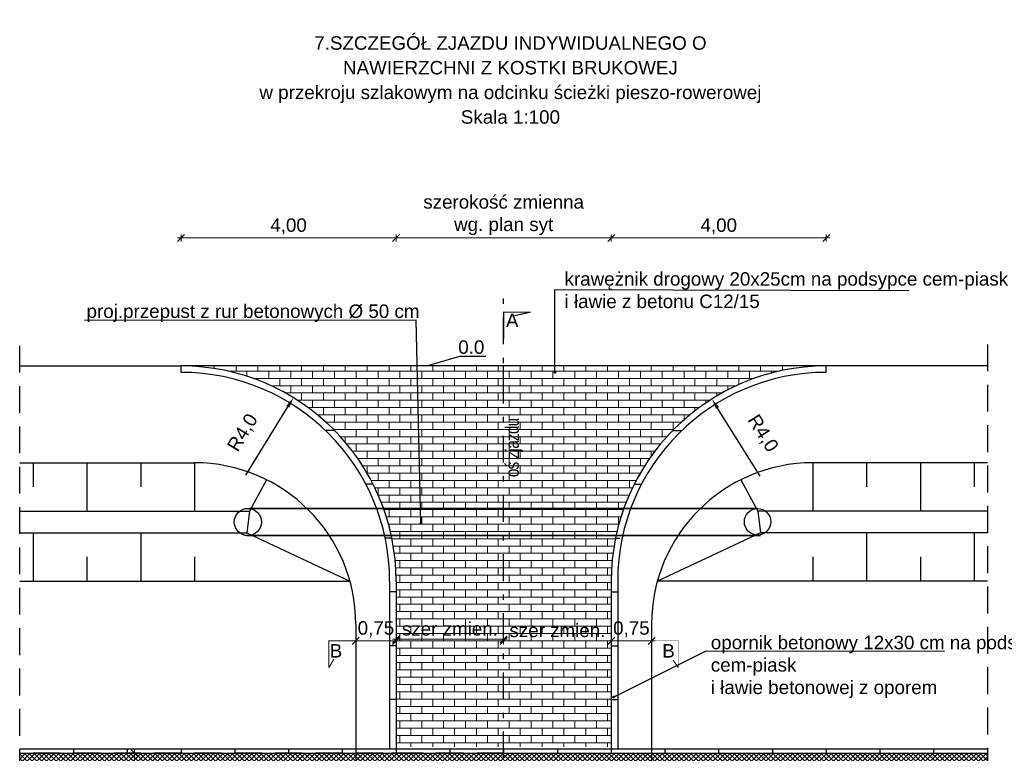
# Model space of a CAD drawing. Header units: metres. Extents: x -854 to 2789, y -128 to 3826.
# Tile 10 of 21: x 288 to 306, y 39 to 52. Entities that reach past the tile are written whole.
import ezdxf
from ezdxf.enums import TextEntityAlignment as Align

# ---------------------------------------------------------------- set-up
doc = ezdxf.new("R2010")
doc.units = ezdxf.units.M
for name, pattern in [('CIĄGŁA', [0]), ('DASHDOT', [1, 0.5, -0.25, 0, -0.25]), ('DASHED', [0.75, 0.5, -0.25]), ('HIDDEN', [0.375, 0.25, -0.125])]:
    doc.linetypes.add(name, pattern=pattern)
for name, color, linetype, lineweight in [('A opisy', 7, 'CIĄGŁA', 13), ('D_3_OPIS', 7, 'Continuous', 0), ('D_3_WYMIAROWANIE', 7, 'Continuous', 0), ('opis warstw', 7, 'Continuous', 0), ('T.M.wymiary', 7, 'Continuous', 0)]:
    doc.layers.add(name, color=color, linetype=linetype, lineweight=lineweight)
doc.styles.add('opisy', font='arial.ttf', dxfattribs={"height": 0.175})
doc.styles.add('Style-Arial', font='arial.ttf')
doc.styles.add('wym 1do50', font='arial.ttf', dxfattribs={"height": 0.175})
doc.styles.add('WYMIARY', font='geniso.shx', dxfattribs={"width": 0.8})
doc.dimstyles.new('Podstawowy_0_5', dxfattribs={"dimtxt": 0.1, "dimasz": 0.05, "dimexe": 0.1, "dimexo": 0.25, "dimgap": 0.1, "dimtad": 1, "dimzin": 0, "dimdsep": 46, "dimtxsty": 'WYMIARY', "dimblk": 'ARCHTICK', "dimcen": 0.09, "dimclrt": 2, "dimadec": 0, "dimazin": 0, "dimtfac": 1, "dimtofl": 0, "dimtmove": 0, "dimatfit": 3, "dimldrblk": 'ARCHTICK', "dimfxl": 0.7, "dimfxlon": 1, "dimtolj": 1, "dimtzin": 0, "dimarcsym": 0})
doc.dimstyles.new('wym_500', dxfattribs={"dimtxt": 1.5, "dimasz": 1.5, "dimexe": 0.5, "dimexo": 1, "dimgap": 0.5, "dimtad": 1, "dimrnd": 0.01, "dimzin": 1, "dimtxsty": 'Style-Arial', "dimblk": 'OBLIQUE', "dimcen": 1.5, "dimadec": 0, "dimazin": 0, "dimtfac": 1, "dimtmove": 1, "dimatfit": 3, "dimfxl": 1, "dimarcsym": 0})
doc.dimstyles.new('Wymiar_1 50', dxfattribs={"dimtxt": 0.175, "dimasz": 0.013125, "dimexe": 0.0175, "dimexo": 2.275, "dimgap": 0.065625, "dimtad": 1, "dimzin": 0, "dimtxsty": 'wym 1do50', "dimblk": 'znacznik wymiaru', "dimcen": 0.3, "dimse1": 1, "dimse2": 1, "dimadec": 0, "dimazin": 0, "dimtfac": 1, "dimtmove": 1, "dimatfit": 2, "dimfxl": 1, "dimtzin": 0, "dimlwd": -1, "dimlwe": 0, "dimarcsym": 0})

# ---------------------------------------------------------------- blocks, each defined once
blk = doc.blocks.new('_ARCHTICK')
at = {"color": 0, "linetype": 'ByBlock', "const_width": 0.15}
blk.add_lwpolyline([(-0.5, -0.5), (0.5, 0.5)], dxfattribs=at)
blk = doc.blocks.new('*D166')
at = {"layer": 'Defpoints', "color": 0, "transparency": 16777216}
for p in [(292.7895556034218, 45.39392984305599), (290.6994092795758, 41.98346237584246)]:
    blk.add_point(p, dxfattribs=at)
at = {"layer": 'T.M.wymiary', "color": 0, "lineweight": -2, "transparency": 16777216}
blk.add_line((291.904611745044, 43.94997723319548), (292.6850482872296, 45.22340646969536), dxfattribs=at)
at = {"layer": 'T.M.wymiary', "color": 0, "transparency": 16777216}
blk.add_solid([(292.6566277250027, 45.24082435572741), (292.7134688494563, 45.20598858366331), (292.7895556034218, 45.39392984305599)], dxfattribs=at)
at = {"layer": 'T.M.wymiary', "color": 0, "transparency": 16777216, "insert": (291.8586952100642, 44.73669637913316), "char_height": 0.25, "attachment_point": 5, "rotation": 58.49744534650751, "style": 'Style-Arial'}
blk.add_mtext('R4,0', dxfattribs=at)
blk = doc.blocks.new('*D167')
at = {"layer": 'Defpoints', "color": 0, "transparency": 16777216}
for p in [(300.5707678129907, 45.37003667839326), (302.6994092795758, 41.98346237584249)]:
    blk.add_point(p, dxfattribs=at)
at = {"layer": 'T.M.wymiary', "color": 0, "lineweight": -2, "transparency": 16777216}
blk.add_line((301.4720100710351, 43.93620015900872), (300.6771998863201, 45.20070796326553), dxfattribs=at)
at = {"layer": 'T.M.wymiary', "color": 0, "transparency": 16777216}
blk.add_solid([(300.7054213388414, 45.21844664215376), (300.6489784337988, 45.18296928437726), (300.5707678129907, 45.37003667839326)], dxfattribs=at)
at = {"layer": 'T.M.wymiary', "color": 0, "transparency": 16777216, "insert": (301.5090127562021, 44.72338891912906), "char_height": 0.25, "attachment_point": 5, "rotation": 302.15153863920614, "style": 'Style-Arial'}
blk.add_mtext('R4,0', dxfattribs=at)
blk = doc.blocks.new('znacznik wymiaru')
at = {"color": 7}
for p, q in [((-5, -5), (5, 5)), ((-5, 0), (0, 0)), ((0, 5), (0, -5)), ((5, 0), (0, 0))]:
    blk.add_line(p, q, dxfattribs=at)
blk = doc.blocks.new('*D168')
at = {"layer": 'D_3_WYMIAROWANIE', "color": 0, "linetype": 'Continuous', "transparency": 16777216}
blk.add_line((294.7125342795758, 40.90137090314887), (296.6862842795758, 40.90137090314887), dxfattribs=at)
at = {"layer": 'Defpoints', "color": 0, "linetype": 'Continuous', "transparency": 16777216}
for p in [(294.6994092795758, 40.90137090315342), (296.6994092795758, 40.90137090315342), (296.6994092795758, 40.90137090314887)]:
    blk.add_point(p, dxfattribs=at)
at = {"layer": 'D_3_WYMIAROWANIE', "color": 0, "linetype": 'Continuous', "transparency": 16777216, "xscale": 0.013125, "yscale": 0.013125, "zscale": 0.013125, "rotation": 180}
blk.add_blockref('znacznik wymiaru', (294.6994092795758, 40.90137090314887), dxfattribs=at)
at = {"layer": 'D_3_WYMIAROWANIE', "color": 0, "linetype": 'Continuous', "transparency": 16777216, "xscale": 0.013125, "yscale": 0.013125, "zscale": 0.013125}
blk.add_blockref('znacznik wymiaru', (296.6994092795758, 40.90137090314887), dxfattribs=at)
at = {"layer": 'D_3_WYMIAROWANIE', "color": 0, "linetype": 'Continuous', "transparency": 16777216, "insert": (295.6994092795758, 41.09404216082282), "char_height": 0.175, "attachment_point": 5, "style": 'wym 1do50'}
blk.add_mtext('{\\H1.42857x;szer zmien.}', dxfattribs=at)
blk = doc.blocks.new('*D169')
at = {"layer": 'D_3_WYMIAROWANIE', "color": 0, "linetype": 'Continuous', "transparency": 16777216}
blk.add_line((296.7125342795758, 40.87362496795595), (298.6862842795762, 40.87362496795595), dxfattribs=at)
at = {"layer": 'Defpoints', "color": 0, "linetype": 'Continuous', "transparency": 16777216}
for p in [(296.6994092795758, 40.87362496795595), (298.6994092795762, 40.87362496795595), (298.6994092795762, 40.87362496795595)]:
    blk.add_point(p, dxfattribs=at)
at = {"layer": 'D_3_WYMIAROWANIE', "color": 0, "linetype": 'Continuous', "transparency": 16777216, "xscale": 0.013125, "yscale": 0.013125, "zscale": 0.013125, "rotation": 180}
blk.add_blockref('znacznik wymiaru', (296.6994092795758, 40.87362496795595), dxfattribs=at)
at = {"layer": 'D_3_WYMIAROWANIE', "color": 0, "linetype": 'Continuous', "transparency": 16777216, "xscale": 0.013125, "yscale": 0.013125, "zscale": 0.013125}
blk.add_blockref('znacznik wymiaru', (298.6994092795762, 40.87362496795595), dxfattribs=at)
at = {"layer": 'D_3_WYMIAROWANIE', "color": 0, "linetype": 'Continuous', "transparency": 16777216, "insert": (297.699409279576, 41.06629622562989), "char_height": 0.175, "attachment_point": 5, "style": 'wym 1do50'}
blk.add_mtext('{\\H1.42857x;szer zmien.}', dxfattribs=at)
blk = doc.blocks.new('*D170')
at = {"layer": 'D_3_WYMIAROWANIE', "color": 0, "linetype": 'Continuous', "transparency": 16777216}
blk.add_line((294.6862842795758, 48.36235549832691), (290.7125342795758, 48.36235549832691), dxfattribs=at)
at = {"layer": 'Defpoints', "color": 0, "linetype": 'Continuous', "transparency": 16777216}
for p in [(290.6994092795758, 48.36235549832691), (290.6994092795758, 45.98346237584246), (294.6994092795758, 41.98346237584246)]:
    blk.add_point(p, dxfattribs=at)
at = {"layer": 'D_3_WYMIAROWANIE', "color": 0, "linetype": 'Continuous', "transparency": 16777216, "xscale": 0.013125, "yscale": 0.013125, "zscale": 0.013125, "rotation": 180}
blk.add_blockref('znacznik wymiaru', (290.6994092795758, 48.36235549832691), dxfattribs=at)
at = {"layer": 'D_3_WYMIAROWANIE', "color": 0, "linetype": 'Continuous', "transparency": 16777216, "xscale": 0.013125, "yscale": 0.013125, "zscale": 0.013125}
blk.add_blockref('znacznik wymiaru', (294.6994092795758, 48.36235549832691), dxfattribs=at)
at = {"layer": 'D_3_WYMIAROWANIE', "color": 0, "linetype": 'Continuous', "transparency": 16777216, "insert": (292.6994092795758, 48.5782190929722), "char_height": 0.175, "attachment_point": 5, "style": 'wym 1do50'}
blk.add_mtext('{\\H1.42857x;4,00}', dxfattribs=at)
blk = doc.blocks.new('*D171')
at = {"layer": 'D_3_WYMIAROWANIE', "color": 0, "linetype": 'Continuous', "transparency": 16777216}
blk.add_line((294.7125342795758, 48.36235549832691), (298.6862842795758, 48.36235549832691), dxfattribs=at)
at = {"layer": 'Defpoints', "color": 0, "linetype": 'Continuous', "transparency": 16777216}
for p in [(298.6994092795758, 48.36235549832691), (294.6994092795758, 41.98346237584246), (298.6994092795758, 41.98346237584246)]:
    blk.add_point(p, dxfattribs=at)
at = {"layer": 'D_3_WYMIAROWANIE', "color": 0, "linetype": 'Continuous', "transparency": 16777216, "xscale": 0.013125, "yscale": 0.013125, "zscale": 0.013125, "rotation": 180}
blk.add_blockref('znacznik wymiaru', (294.6994092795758, 48.36235549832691), dxfattribs=at)
at = {"layer": 'D_3_WYMIAROWANIE', "color": 0, "linetype": 'Continuous', "transparency": 16777216, "xscale": 0.013125, "yscale": 0.013125, "zscale": 0.013125}
blk.add_blockref('znacznik wymiaru', (298.6994092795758, 48.36235549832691), dxfattribs=at)
at = {"layer": 'D_3_WYMIAROWANIE', "color": 0, "linetype": 'Continuous', "transparency": 16777216, "insert": (296.6994092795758, 48.78624528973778), "char_height": 0.175, "attachment_point": 5, "style": 'wym 1do50'}
blk.add_mtext('{\\H1.42857x;szerokość zmienna\\Pwg. plan syt}', dxfattribs=at)
blk = doc.blocks.new('*D172')
at = {"layer": 'D_3_WYMIAROWANIE', "color": 0, "linetype": 'Continuous', "transparency": 16777216}
blk.add_line((298.7125342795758, 48.36235549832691), (302.6862842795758, 48.36235549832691), dxfattribs=at)
at = {"layer": 'Defpoints', "color": 0, "linetype": 'Continuous', "transparency": 16777216}
for p in [(302.6994092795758, 48.36235549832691), (302.6994092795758, 45.98346237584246), (298.6994092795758, 41.98346237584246)]:
    blk.add_point(p, dxfattribs=at)
at = {"layer": 'D_3_WYMIAROWANIE', "color": 0, "linetype": 'Continuous', "transparency": 16777216, "xscale": 0.013125, "yscale": 0.013125, "zscale": 0.013125, "rotation": 180}
blk.add_blockref('znacznik wymiaru', (298.6994092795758, 48.36235549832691), dxfattribs=at)
at = {"layer": 'D_3_WYMIAROWANIE', "color": 0, "linetype": 'Continuous', "transparency": 16777216, "xscale": 0.013125, "yscale": 0.013125, "zscale": 0.013125}
blk.add_blockref('znacznik wymiaru', (302.6994092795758, 48.36235549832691), dxfattribs=at)
at = {"layer": 'D_3_WYMIAROWANIE', "color": 0, "linetype": 'Continuous', "transparency": 16777216, "insert": (300.6994092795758, 48.5782190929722), "char_height": 0.175, "attachment_point": 5, "style": 'wym 1do50'}
blk.add_mtext('{\\H1.42857x;4,00}', dxfattribs=at)
blk = doc.blocks.new('*D173')
at = {"layer": 'D_3_WYMIAROWANIE', "color": 0, "linetype": 'Continuous', "transparency": 16777216}
blk.add_line((294.6862842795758, 40.87362496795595), (293.9625342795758, 40.87362496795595), dxfattribs=at)
at = {"layer": 'Defpoints', "color": 0, "linetype": 'Continuous', "transparency": 16777216}
for p in [(293.9494092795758, 40.8736249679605), (293.9494092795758, 40.87362496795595), (294.6994092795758, 40.8736249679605)]:
    blk.add_point(p, dxfattribs=at)
at = {"layer": 'D_3_WYMIAROWANIE', "color": 0, "linetype": 'Continuous', "transparency": 16777216, "xscale": 0.013125, "yscale": 0.013125, "zscale": 0.013125, "rotation": 180}
blk.add_blockref('znacznik wymiaru', (293.9494092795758, 40.87362496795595), dxfattribs=at)
at = {"layer": 'D_3_WYMIAROWANIE', "color": 0, "linetype": 'Continuous', "transparency": 16777216, "xscale": 0.013125, "yscale": 0.013125, "zscale": 0.013125}
blk.add_blockref('znacznik wymiaru', (294.6994092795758, 40.87362496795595), dxfattribs=at)
at = {"layer": 'D_3_WYMIAROWANIE', "color": 0, "linetype": 'Continuous', "transparency": 16777216, "insert": (294.3244092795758, 41.08948856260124), "char_height": 0.175, "attachment_point": 5, "style": 'wym 1do50'}
blk.add_mtext('{\\H1.42857x;0,75}', dxfattribs=at)
blk = doc.blocks.new('*D174')
at = {"layer": 'D_3_WYMIAROWANIE', "color": 0, "linetype": 'Continuous', "transparency": 16777216}
blk.add_line((298.7125342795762, 40.87362496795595), (299.4362842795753, 40.87362496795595), dxfattribs=at)
at = {"layer": 'Defpoints', "color": 0, "linetype": 'Continuous', "transparency": 16777216}
for p in [(298.6994092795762, 40.8736249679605), (299.4494092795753, 40.8736249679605), (299.4494092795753, 40.87362496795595)]:
    blk.add_point(p, dxfattribs=at)
at = {"layer": 'D_3_WYMIAROWANIE', "color": 0, "linetype": 'Continuous', "transparency": 16777216, "xscale": 0.013125, "yscale": 0.013125, "zscale": 0.013125, "rotation": 180}
blk.add_blockref('znacznik wymiaru', (298.6994092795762, 40.87362496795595), dxfattribs=at)
at = {"layer": 'D_3_WYMIAROWANIE', "color": 0, "linetype": 'Continuous', "transparency": 16777216, "xscale": 0.013125, "yscale": 0.013125, "zscale": 0.013125}
blk.add_blockref('znacznik wymiaru', (299.4494092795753, 40.87362496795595), dxfattribs=at)
at = {"layer": 'D_3_WYMIAROWANIE', "color": 0, "linetype": 'Continuous', "transparency": 16777216, "insert": (299.0744092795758, 41.08948856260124), "char_height": 0.175, "attachment_point": 5, "style": 'wym 1do50'}
blk.add_mtext('{\\H1.42857x;0,75}', dxfattribs=at)
blk = doc.blocks.new('*D176')
at = {"layer": 'D_3_WYMIAROWANIE', "color": 0, "linetype": 'Continuous', "transparency": 16777216}
blk.add_line((289.8355549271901, 38.77033737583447), (289.8355549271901, 35.79658737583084), dxfattribs=at)
at = {"layer": 'Defpoints', "color": 0, "linetype": 'Continuous', "transparency": 16777216}
for p in [(289.8355549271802, 38.78346237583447), (289.8355549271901, 35.78346237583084), (293.2558574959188, 35.78346237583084)]:
    blk.add_point(p, dxfattribs=at)
at = {"layer": 'D_3_WYMIAROWANIE', "color": 0, "linetype": 'Continuous', "transparency": 16777216, "xscale": 0.013125, "yscale": 0.013125, "zscale": 0.013125}
for p, rotation in [((289.8355549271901, 38.78346237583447), 90), ((289.8355549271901, 35.78346237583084), 270)]:
    blk.add_blockref('znacznik wymiaru', p, dxfattribs=dict(at, rotation=rotation))
at = {"layer": 'D_3_WYMIAROWANIE', "color": 0, "linetype": 'Continuous', "transparency": 16777216, "insert": (289.6196913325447, 37.28346237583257), "char_height": 0.175, "attachment_point": 5, "rotation": 90, "style": 'wym 1do50'}
blk.add_mtext('{\\H1.42857x;3,00}', dxfattribs=at)

msp = doc.modelspace()

# ---------------------------------------------------------------- hatches: boundary and pattern name
at = {"lineweight": 13}
h = msp.add_hatch(dxfattribs=at)
h.set_pattern_fill('AR-BRSTD', color=253, scale=0.002)
h.set_pattern_definition([(0, (-3204.942968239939, -5478.591940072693), (0, 0.1354836), []), (90, (-3204.942968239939, -5478.591940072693), (-0.2032, 0.1354836), [0.1354836, -0.1354836])])
edge = h.paths.add_edge_path()
edge.add_line((302.6994092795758, 45.98346237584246), (290.6994092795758, 45.98346237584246))
edge.add_arc((290.6994092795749, 41.98346237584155), 4.000000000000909, 18.965574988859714, 89.99999999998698, ccw=False)
edge.add_line((294.4822653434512, 43.28346237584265), (298.9165532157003, 43.28346237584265))
edge.add_arc((302.6994092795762, 41.98346237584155), 4.000000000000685, 90.00000000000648, 161.0344250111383, ccw=False)
edge = h.paths.add_edge_path()
edge.add_arc((302.6994092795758, 41.98346237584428), 4, 166.9971218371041, 180.0000000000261, ccw=False)
edge.add_line((298.8019742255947, 42.88346237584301), (294.5968443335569, 42.88346237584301))
edge.add_arc((290.6994092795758, 41.98346237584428), 3.999999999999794, -2.609112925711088e-11, 13.002878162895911, ccw=False)
edge.add_line((294.6994092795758, 41.98346237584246), (294.6994092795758, 38.90346237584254))
edge.add_line((294.6994092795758, 38.90346237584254), (298.6994092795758, 38.90346237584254))
edge.add_line((298.6994092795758, 38.90346237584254), (298.6994092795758, 41.98346237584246))
edge = h.paths.add_edge_path()
edge.add_line((298.9165532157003, 43.28346237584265), (294.4822653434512, 43.28346237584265))
edge.add_arc((290.6994092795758, 41.98346237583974), 4.000000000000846, 13.002878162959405, 18.965574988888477, ccw=False)
edge.add_line((294.5968443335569, 42.88346237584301), (298.8019742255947, 42.88346237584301))
edge.add_arc((302.6994092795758, 41.98346237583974), 4.000000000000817, 161.0344250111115, 166.9971218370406, ccw=False)
h = msp.add_hatch(dxfattribs=at)
h.set_pattern_fill('ANSI37', color=253, scale=0.02)
h.set_pattern_definition([(45, (-3204.942968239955, -5456.024002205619), (-0.04490128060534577, 0.04490128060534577), []), (135, (-3204.942968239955, -5456.024002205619), (-0.04490128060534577, -0.04490128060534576), [])])
h.paths.add_polyline_path([(305.6994092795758, 35.78346237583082), (305.6994092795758, 38.78346237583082), (287.6994092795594, 38.78346237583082), (287.6994092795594, 35.78346237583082)])
h.paths.add_polyline_path([(293.3927453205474, 35.992406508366), (293.546341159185, 36.31578398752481), (293.4884612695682, 36.16844075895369)], flags=16)

# ---------------------------------------------------------------- linework, layer by layer
at = {"linetype": 'HIDDEN', "ltscale": 2}
for p, q in [((287.6994092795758, 34.60985120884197), (287.6994092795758, 46.3834623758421)), ((305.6994092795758, 46.3834623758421), (305.6994092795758, 34.60985120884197))]:
    msp.add_line(p, q, dxfattribs=at)
for p, q in [((287.6994092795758, 45.98346237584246), (290.6994092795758, 45.98346237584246)), ((305.6994092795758, 45.98346237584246), (302.6994092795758, 45.98346237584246)), ((287.6994092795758, 44.18346237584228), (290.9494092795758, 44.18346237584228)), ((305.6994092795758, 44.18346237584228), (302.4494092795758, 44.18346237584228)), ((287.6994092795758, 43.28346237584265), (291.9755674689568, 43.28346237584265)), ((305.6994092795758, 43.28346237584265), (301.4232510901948, 43.28346237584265)), ((287.6994092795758, 42.88346237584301), (291.9212506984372, 42.88346237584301)), ((305.6994092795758, 42.88346237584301), (301.4775678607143, 42.88346237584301)), ((287.6994092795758, 41.98346237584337), (293.8407757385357, 41.98346237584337)), ((294.5794092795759, 41.98346237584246), (294.5794092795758, 38.86346237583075)), ((294.6994092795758, 41.98346237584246), (294.6994092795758, 38.86346237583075)), ((298.6994092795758, 41.98346237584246), (298.6994092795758, 38.86346237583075)), ((298.8194092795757, 41.98346237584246), (298.8194092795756, 38.86346237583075)), ((305.6994092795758, 41.98346237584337), (299.5580428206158, 41.98346237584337)), ((293.9494092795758, 41.18346237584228), (293.9494092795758, 34.60985120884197)), ((299.4494092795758, 41.18346237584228), (299.4494092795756, 34.60985120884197)), ((287.6994092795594, 38.86346237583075), (305.6994092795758, 38.86346237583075)), ((287.6994092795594, 38.78346237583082), (305.6994092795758, 38.78346237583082))]:
    msp.add_line(p, q)
at = {"linetype": 'DASHDOT', "flags": 128}
msp.add_lwpolyline([(296.6994092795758, 34.28558766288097), (296.6994092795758, 38.61278793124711), (296.6994092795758, 41.98346237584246), (296.6994092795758, 47.43869195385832)], dxfattribs=at)
at = {"flags": 128}
for points, const_width in [([(296.6994092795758, 46.48346237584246), (296.6994092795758, 46.98346237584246), (297.1994092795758, 46.98346237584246)], 0.02), ([(297.1994092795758, 46.98346237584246), (296.9008695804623, 46.9171872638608)], 0.02), ([(293.9494092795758, 40.87362496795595), (293.4494092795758, 40.87362496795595), (293.4494092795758, 40.37362496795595)], 0.02), ([(299.4494092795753, 40.87362496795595), (299.9494092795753, 40.87362496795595), (299.9494092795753, 40.37362496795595)], 0.005), ([(293.4494092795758, 40.37362496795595), (293.5424843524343, 40.53577263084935)], 0.02), ([(299.9494092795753, 40.37362496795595), (299.8487580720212, 40.51671521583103)], 0.02)]:
    msp.add_lwpolyline(points, dxfattribs=dict(at, const_width=const_width))
for points in [[(302.6994092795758, 45.98346237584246), (290.6994092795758, 45.98346237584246)], [(290.6994092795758, 45.86346237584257), (290.6994092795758, 45.98346237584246)], [(296.6994092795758, 45.78346237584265), (296.6994092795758, 45.98346237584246)], [(302.6994092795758, 45.86346237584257), (302.6994092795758, 45.98346237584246)], [(293.5559806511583, 44.78346237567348), (293.3853727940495, 44.78346237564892)], [(299.8428379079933, 44.78346237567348), (300.013445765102, 44.78346237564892)], [(287.9494092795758, 44.18346237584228), (287.9494092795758, 43.73346237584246)], [(288.9494092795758, 44.18346237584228), (288.9494092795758, 43.28346237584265)], [(289.9494092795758, 44.18346237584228), (289.9494092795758, 43.73346237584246)], [(290.9494092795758, 44.18346237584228), (290.9494092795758, 43.28346237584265)], [(302.4494092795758, 44.18346237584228), (302.4494092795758, 43.28346237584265)], [(303.4494092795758, 44.18346237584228), (303.4494092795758, 43.73346237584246)], [(304.4494092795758, 44.18346237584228), (304.4494092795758, 43.28346237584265)], [(305.4494092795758, 44.18346237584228), (305.4494092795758, 43.73346237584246)], [(292.2892615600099, 43.86763745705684), (291.9755674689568, 43.28346237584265), (291.9212506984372, 42.88346237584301), (293.8407757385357, 41.98346237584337)], [(294.2715234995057, 43.78346237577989), (294.1366174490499, 43.78346237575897)], [(299.1272950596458, 43.78346237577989), (299.2622011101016, 43.78346237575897)], [(301.1095569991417, 43.86763745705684), (301.4232510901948, 43.28346237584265), (301.4775678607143, 42.88346237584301), (299.5580428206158, 41.98346237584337)], [(287.9494092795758, 42.88346237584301), (287.9494092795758, 41.98346237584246)], [(289.9494092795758, 42.88346237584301), (289.9494092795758, 41.98346237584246)], [(303.4494092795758, 42.88346237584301), (303.4494092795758, 41.98346237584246)], [(305.4494092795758, 42.88346237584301), (305.4494092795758, 41.98346237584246)], [(294.6185928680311, 42.78346237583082), (294.4960393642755, 42.78346237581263)], [(298.7802256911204, 42.78346237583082), (298.8619100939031, 42.783462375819)], [(288.9494092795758, 42.43346237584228), (288.9494092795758, 41.98346237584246)], [(290.9494092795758, 42.43346237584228), (290.9494092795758, 41.98346237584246)], [(302.4494092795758, 42.43346237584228), (302.4494092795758, 41.98346237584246)], [(304.4494092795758, 42.43346237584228), (304.4494092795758, 41.98346237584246)], [(294.6994092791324, 41.78346237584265), (294.5794092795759, 41.78346237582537)], [(298.6994092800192, 41.78346237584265), (298.8194092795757, 41.78346237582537)], [(294.6994092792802, 40.78346237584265), (294.5794092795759, 40.78346237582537)], [(298.6994092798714, 40.78346237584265), (298.8194092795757, 40.78346237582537)], [(294.699409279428, 39.78346237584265), (294.5794092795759, 39.78346237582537)], [(298.6994092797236, 39.78346237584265), (298.8194092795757, 39.78346237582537)], [(288.6989415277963, 38.86346237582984), (288.6989415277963, 38.78346237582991)], [(289.6994092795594, 38.86346237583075), (289.6994092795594, 38.78346237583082)], [(290.6994092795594, 38.86346237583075), (290.6994092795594, 38.78346237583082)], [(291.6994092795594, 38.86346237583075), (291.6994092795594, 38.78346237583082)], [(292.6994092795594, 38.86346237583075), (292.6994092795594, 38.78346237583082)], [(293.6990800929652, 38.86346237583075), (293.6990800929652, 38.78346237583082)], [(294.6987509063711, 38.86346237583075), (294.6987509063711, 38.78346237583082)], [(295.6984217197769, 38.86346237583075), (295.6984217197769, 38.78346237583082)], [(296.6980925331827, 38.86346237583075), (296.6980925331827, 38.78346237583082)], [(297.6977633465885, 38.86346237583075), (297.6977633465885, 38.78346237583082)], [(298.6974341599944, 38.86346237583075), (298.6974341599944, 38.78346237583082)], [(299.6971049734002, 38.86346237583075), (299.6971049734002, 38.78346237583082)], [(300.696775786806, 38.86346237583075), (300.696775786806, 38.78346237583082)], [(301.6964466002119, 38.86346237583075), (301.6964466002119, 38.78346237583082)], [(302.6961174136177, 38.86346237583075), (302.6961174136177, 38.78346237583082)], [(303.6957882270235, 38.86346237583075), (303.6957882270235, 38.78346237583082)], [(304.6954590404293, 38.86346237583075), (304.6954590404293, 38.78346237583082)], [(294.6994092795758, 38.78346237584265), (294.6194092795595, 38.78346237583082)], [(298.6994092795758, 38.78346237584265), (298.7794092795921, 38.78346237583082)]]:
    msp.add_lwpolyline(points, dxfattribs=at)
at = {"linetype": 'DASHED', "const_width": 0.03, "flags": 128}
for points in [[(291.9755674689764, 43.333462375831), (293.0918378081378, 43.33346237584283), (300.3069807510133, 43.33346237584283), (301.4232510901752, 43.333462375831)], [(301.4775678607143, 42.83346237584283), (299.9775678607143, 42.83346237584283), (293.4212506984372, 42.83346237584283), (291.9212506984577, 42.83346237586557)]]:
    msp.add_lwpolyline(points, dxfattribs=at)
at = {"linetype": 'HIDDEN', "ltscale": 2, "flags": 128}
for points in [[(296.6994092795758, 38.78346237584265), (287.6994092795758, 38.78346237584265)], [(296.6994092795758, 38.78346237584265), (305.6994092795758, 38.78346237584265)]]:
    msp.add_lwpolyline(points, dxfattribs=at)
for centre, radius in [((291.9439759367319, 43.08212310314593), 0.2533169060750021), ((301.4216537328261, 43.08681390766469), 0.246651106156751)]:
    msp.add_circle(centre, radius)
for centre, radius, start, end in [((290.6994092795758, 41.98346237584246), 4, 0, 90), ((302.6994092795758, 41.98346237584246), 4, 90, 180), ((290.6994092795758, 41.98346237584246), 3.88, 0, 90), ((302.6994092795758, 41.98346237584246), 3.88, 90, 180), ((290.9494092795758, 41.18346237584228), 3, 0, 90), ((302.4494092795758, 41.18346237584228), 3, 90, 180)]:
    msp.add_arc(centre, radius, start, end)

# ---------------------------------------------------------------- texts
at = {"layer": 'D_3_OPIS', "linetype": 'Continuous', "insert": (296.8251378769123, 51.29685178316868), "char_height": 0.25, "width": 9.180349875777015, "attachment_point": 5, "line_spacing_factor": 1.1, "style": 'opisy'}
msp.add_mtext('{\\Farial|c238;7.SZCZEGÓŁ ZJAZDU INDYWIDUALNEGO O NAWIERZCHNI Z KOSTKI BRUKOWEJ\\Pw przekroju szlakowym na odcinku ścieżki pieszo-rowerowej\\PSkala 1:100}', dxfattribs=at)
at = {"layer": 'opis warstw', "linetype": 'Continuous', "lineweight": 0, "style": 'opisy'}
msp.add_text('0.0', height=0.25, dxfattribs=at).set_placement((296.0974377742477, 46.13416872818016), align=Align.BOTTOM_CENTER)
at = {"layer": 'opis warstw', "linetype": 'Continuous', "lineweight": 0, "char_height": 0.25, "style": 'opisy'}
for s, width, gutter_width, heights, insert, attachment_point in [('krawężnik drogowy 20x25cm na podsypce cem-piask \\Pi ławie z betonu C12/15 ', 8.245044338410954, 13.60099265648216, [1.637473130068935], (297.8318123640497, 47.72607615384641), 1), ('proj.przepust z rur betonowych %%C 50 cm', 8.245044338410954, 13.60099265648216, [1.637473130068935], (288.9428639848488, 47.12563372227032), 1), ('A', 4.275178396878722, 4.636677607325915, [1.169907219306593], (296.9750946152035, 46.95490467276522), 3), ('opornik betonowy 12x30 cm na podsypce cem-piask \\Pi ławie betonowej z oporem', 6.82547751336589, 4.636677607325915, [1.169907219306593], (300.5516165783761, 40.9676176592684), 1), ('B', 4.275178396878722, 4.636677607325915, [1.169907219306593], (293.6976082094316, 40.81261805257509), 3), ('B', 4.275178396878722, 4.636677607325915, [1.169907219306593], (299.8819211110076, 40.81261805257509), 3)]:
    msp.add_mtext_dynamic_manual_height_columns(s, width=width, gutter_width=gutter_width, heights=heights, dxfattribs=dict(at, insert=insert, attachment_point=attachment_point))
at = {"layer": 'opis warstw', "linetype": 'Continuous', "lineweight": 0, "insert": (297.0571924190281, 43.9149472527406), "char_height": 0.25, "width": 3.81564053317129, "attachment_point": 7, "rotation": 90, "style": 'opisy'}
msp.add_mtext('{\\fArial Narrow|b0|i0|c238|p34;\\T0.9;oś zjazdu}', dxfattribs=at)

# ---------------------------------------------------------------- dimensions: what is measured, and where the dimension line sits
at = {"layer": 'D_3_WYMIAROWANIE', "linetype": 'Continuous'}
for base, p1, p2, text, picture, middle in [((298.6994092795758, 48.36235549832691), (294.6994092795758, 41.98346237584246), (298.6994092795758, 41.98346237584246), '{\\H1.42857x;szerokość zmienna\\Pwg. plan syt}', '*D171', (296.6994092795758, 48.78624528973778)), ((290.6994092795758, 48.36235549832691), (294.6994092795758, 41.98346237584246), (290.6994092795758, 45.98346237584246), '{\\H1.42857x;<>}', '*D170', (292.6994092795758, 48.5782190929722)), ((302.6994092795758, 48.36235549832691), (298.6994092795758, 41.98346237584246), (302.6994092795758, 45.98346237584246), '{\\H1.42857x;<>}', '*D172', (300.6994092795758, 48.5782190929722))]:
    dim = msp.add_linear_dim(base=base, p1=p1, p2=p2, text=text, dimstyle='Wymiar_1 50', override={"dimtxt": 0.25}, dxfattribs=at)
    dim.commit()
    dim.dimension.update_dxf_attribs({"geometry": picture, "text_midpoint": middle})
for base, p1, p2, picture, middle in [((293.9494092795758, 40.87362496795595), (294.6994092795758, 40.8736249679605), (293.9494092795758, 40.8736249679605), '*D173', (294.3244092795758, 40.87362496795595)), ((299.4494092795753, 40.87362496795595), (298.6994092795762, 40.8736249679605), (299.4494092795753, 40.8736249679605), '*D174', (299.0744092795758, 40.87362496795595))]:
    dim = msp.add_linear_dim(base=base, p1=p1, p2=p2, text='{\\H1.42857x;<>}', dimstyle='Wymiar_1 50', override={"dimtxt": 0.25}, dxfattribs=at)
    dim.commit()
    dim.dimension.update_dxf_attribs({"geometry": picture, "text_midpoint": middle, "dimtype": 160})
for p1, p2, distance, picture, middle in [((294.6994092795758, 40.90137090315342), (296.6994092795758, 40.90137090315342), -4.547473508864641e-12, '*D168', (295.6994092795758, 41.09404216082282)), ((296.6994092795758, 40.87362496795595), (298.6994092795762, 40.87362496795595), 0, '*D169', (297.699409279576, 41.06629622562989))]:
    dim = msp.add_aligned_dim(p1=p1, p2=p2, distance=distance, text='{\\H1.42857x;szer zmien.}', dimstyle='Wymiar_1 50', override={"dimtxt": 0.25}, dxfattribs=at)
    dim.commit()
    dim.dimension.update_dxf_attribs({"geometry": picture, "text_midpoint": middle})
dim = msp.add_linear_dim(base=(289.8355549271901, 35.78346237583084), p1=(289.8355549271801, 38.78346237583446), p2=(293.2558574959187, 35.78346237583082), angle=90, text='{\\H1.42857x;<>}', dimstyle='Wymiar_1 50', override={"dimtxt": 0.25}, dxfattribs=at)
dim.commit()
dim.dimension.update_dxf_attribs({"geometry": '*D176', "text_midpoint": (289.6196913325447, 37.28346237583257)})
at = {"layer": 'T.M.wymiary'}
for center, mpoint, picture, middle in [((290.6994092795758, 41.98346237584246), (292.7895556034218, 45.39392984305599), '*D166', (292.2425763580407, 44.50143016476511)), ((302.6994092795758, 41.98346237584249), (300.5707678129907, 45.37003667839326), '*D167', (301.1278210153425, 44.48378970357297))]:
    dim = msp.add_radius_dim(center=center, mpoint=mpoint, dimstyle='wym_500', override={"dimtxt": 0.25, "dimasz": 0.2, "dimgap": 0.3, "dimdec": 1, "dimsah": 1}, dxfattribs=at)
    dim.commit()
    dim.dimension.update_dxf_attribs({"geometry": picture, "text_midpoint": middle, "dimtype": 164})

# ---------------------------------------------------------------- leaders
at = {"layer": 'A opisy'}
for points, override in [([(297.6537953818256, 45.86298276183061), (297.6537953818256, 47.40599247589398), (304.2336780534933, 47.38561394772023)], {"dimgap": 0.1, "dimtad": 0, "dimldrblk": 'Dot'}), ([(295.1598028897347, 43.06715701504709), (295.0741405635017, 46.8352616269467), (288.9040665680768, 46.82707314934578)], {"dimgap": 0.1, "dimtad": 0, "dimldrblk": 'Dot'}), ([(295.2727470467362, 45.98346237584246), (295.8856607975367, 46.16453571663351), (296.3696991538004, 46.16336477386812)], {"dimgap": 0.1, "dimtad": 0, "dimldrblk": 'None'}), ([(298.7431403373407, 39.82883476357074), (300.4629844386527, 40.68908770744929), (304.8975438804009, 40.6783600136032)], {"dimgap": 0.1, "dimtad": 0, "dimldrblk": 'Dot'})]:
    msp.add_leader(points, dimstyle='Podstawowy_0_5', override=override, dxfattribs=at)

doc.saveas('drawing.dxf')
